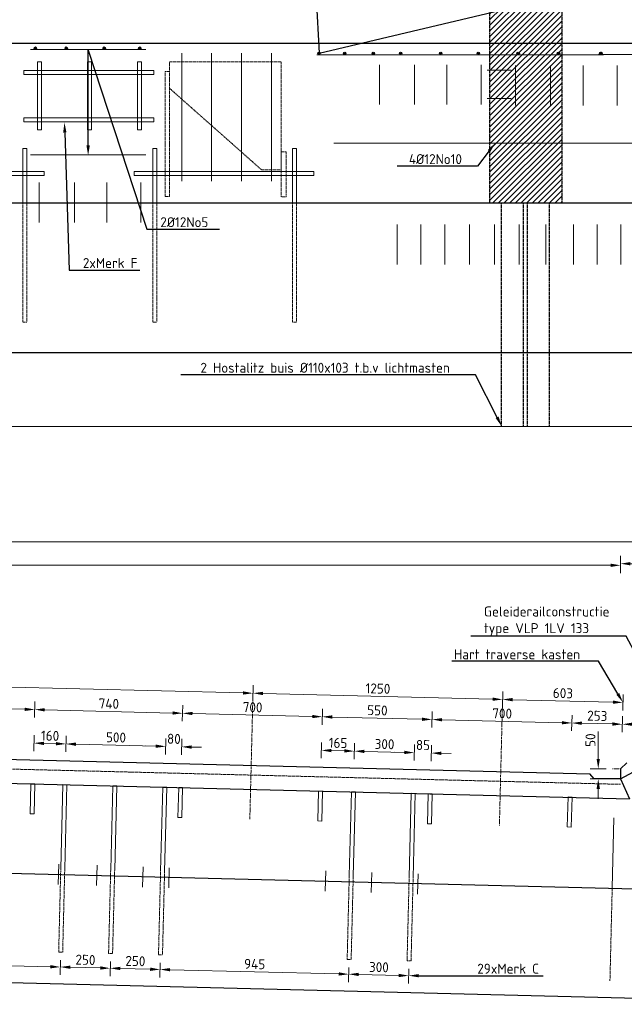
# Model space of a CAD drawing. Header units: millimetres. Extents: x -8028558 to 327273, y -63352 to 83293.
# Tile 167 of 195: x 257876 to 260904, y 4980 to 9914. Entities that reach past the tile are written whole.
import ezdxf
from ezdxf import colors
from ezdxf.entities.mleader import LeaderData, LeaderLine
from ezdxf.math import Vec2, Vec3

# ---------------------------------------------------------------- set-up
doc = ezdxf.new("R2010")
doc.units = ezdxf.units.MM
for name, pattern in [('NLCS-HIDDEN', [4, 2, -2]), ('XX-HART', [13, 4, -2, 1, -2, 4]), ('ZZ-HIDDEN-SO', [4, 2, -2])]:
    doc.linetypes.add(name, pattern=pattern)
for name, color, linetype, lineweight in [('B-CO-BC-BETONVORM-GD', 90, 'Continuous', 25), ('B-CO-BC-BETONVORM-GN', 10, 'ZZ-HIDDEN-SO', 13), ('B-CO-BC-STORTNAAD-GD', 10, 'BC-STORTNAAD', 25), ('B-CO-BC-WAPENING-GD', 130, 'Continuous', 25), ('B-CO-BC-WAPENING_HOOFDWAPENING-G', 170, 'Continuous', 18), ('B-CO-BC-WAPENING_HOOFDWAPENING-GN', 140, 'NLCS-HIDDEN', 13), ('B-CO-KL-OVERIG_MANTELBUIS - CENTREERLIJN-GD', 8, 'NLCS-HIDDEN', 25), ('B-CO-SC-STAALVORM-AD', 252, 'Continuous', 18), ('X-XX-AL-HARTLIJN-G', 7, 'XX-HART', 18), ('X-XX-AL-M', 7, 'Continuous', 18), ('X-XX-AL-VERWIJZING-T25', 7, 'Continuous', 25)]:
    doc.layers.add(name, color=color, linetype=linetype, lineweight=lineweight)
doc.layers.add('B-CO-BC-KABELGOOT-A', color=253, linetype='Continuous', lineweight=25, transparency=0.6)
doc.styles.add('NLCS-ISO-MM20-T25', font='NLCS-ISO.ttf', dxfattribs={"height": 50})
doc.linetypes.add('BC-STORTNAAD', pattern='A,15,-1,[175,NLCS.SHX,S=1,R=0,X=0,Y=0],-1', length=17)
doc.dimstyles.new('NLCS-MM20-T25-PIJL_L0_H4', dxfattribs={"dimscale": 20, "dimtxt": 2.5, "dimasz": 2.5, "dimexe": 2, "dimexo": 2, "dimgap": 0.7, "dimtad": 1, "dimdec": 0, "dimzin": 0, "dimdsep": 46, "dimtxsty": 'NLCS-ISO-MM20-T25', "dimcen": 0, "dimdle": 2, "dimclrd": 256, "dimclre": 256, "dimclrt": 256, "dimadec": 4, "dimazin": 0, "dimtfac": 1, "dimtdec": 3, "dimtofl": 0, "dimtmove": 0, "dimatfit": 3, "dimfxl": 2, "dimfxlon": 1, "dimtfillclr": 256, "dimtolj": 1, "dimtzin": 0, "dimlwd": -1, "dimlwe": -1, "dimarcsym": 0})
pattern_1 = [(45, (0, 0), (-2.828427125, 2.828427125), []), (45, (0, 2.4284), (-2.828427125, 2.828427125), []), (45, (0, 2.5284), (-2.828427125, 2.828427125), []), (45, (0, 2.6284), (-2.828427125, 2.828427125), [])]

# ---------------------------------------------------------------- blocks, each defined once
blk = doc.blocks.new('*D1323')
at = {"layer": 'X-XX-AL-M', "transparency": 16777216}
for p, q in [((260884.5, 7148), (260884.5, 7228)), ((261659.6, 7148), (261659.6, 7228)), ((261609.6, 7188), (260934.5, 7188))]:
    blk.add_line(p, q, dxfattribs=at)
for points in [[(260934.5, 7196.3), (260934.5, 7179.6), (260884.5, 7188)], [(261609.6, 7196.3), (261609.6, 7179.6), (261659.6, 7188)]]:
    blk.add_solid(points, dxfattribs=at)
at = {"layer": 'X-XX-AL-M', "transparency": 16777216, "insert": (261272.1, 7227), "char_height": 50, "attachment_point": 5, "style": 'NLCS-ISO-MM20-T25'}
blk.add_mtext('\\A1;775', dxfattribs=at)
blk = doc.blocks.new('*D965')
at = {"layer": 'X-XX-AL-M', "transparency": 16777216}
for p, q in [((242734.8, 7257.1), (242734.8, 7337.1)), ((262309.8, 7257.1), (262309.8, 7337.1)), ((262259.8, 7297.1), (242784.8, 7297.1))]:
    blk.add_line(p, q, dxfattribs=at)
for points in [[(242784.8, 7305.4), (242784.8, 7288.8), (242734.8, 7297.1)], [(262259.8, 7305.4), (262259.8, 7288.8), (262309.8, 7297.1)]]:
    blk.add_solid(points, dxfattribs=at)
at = {"layer": 'X-XX-AL-M', "transparency": 16777216, "insert": (252522.3, 7336.1), "char_height": 50, "attachment_point": 5, "style": 'NLCS-ISO-MM20-T25'}
blk.add_mtext('\\A1;19575', dxfattribs=at)
blk = doc.blocks.new('*D1324')
at = {"layer": 'X-XX-AL-M', "transparency": 16777216}
for p, q in [((245664.4, 7140), (245664.4, 7220)), ((260884.5, 7140), (260884.5, 7220)), ((260834.5, 7180), (245714.4, 7180))]:
    blk.add_line(p, q, dxfattribs=at)
for points in [[(245714.4, 7188.3), (245714.4, 7171.6), (245664.4, 7180)], [(260834.5, 7188.3), (260834.5, 7171.6), (260884.5, 7180)]]:
    blk.add_solid(points, dxfattribs=at)
at = {"layer": 'X-XX-AL-M', "transparency": 16777216, "insert": (253274.5, 7219), "char_height": 50, "attachment_point": 5, "style": 'NLCS-ISO-MM20-T25'}
blk.add_mtext('\\A1;15220', dxfattribs=at)
blk = doc.blocks.new('*D1326')
at = {"layer": 'X-XX-AL-M', "transparency": 16777216}
for p, q in [((259940.2, 6367.4), (259942.2, 6447.4)), ((260640, 6350), (260642, 6429.9)), ((259991.2, 6406.2), (260591, 6391.2))]:
    blk.add_line(p, q, dxfattribs=at)
for points in [[(259991.4, 6414.5), (259991, 6397.9), (259941.2, 6407.4)], [(260591.2, 6399.5), (260590.8, 6382.9), (260641, 6389.9)]]:
    blk.add_solid(points, dxfattribs=at)
at = {"layer": 'X-XX-AL-M', "transparency": 16777216, "insert": (260292.1, 6437.7), "char_height": 50, "attachment_point": 5, "rotation": 358.5679, "style": 'NLCS-ISO-MM20-T25'}
blk.add_mtext('\\A1;700', dxfattribs=at)
blk = doc.blocks.new('*D1327')
at = {"layer": 'X-XX-AL-M', "transparency": 16777216}
for p, q in [((260640, 6350), (260642, 6429.9)), ((260892.9, 6343.6), (260894.9, 6423.6)), ((260691, 6388.7), (260843.9, 6384.9))]:
    blk.add_line(p, q, dxfattribs=at)
for points in [[(260691.2, 6397), (260690.8, 6380.4), (260641, 6389.9)], [(260844.1, 6393.2), (260843.7, 6376.5), (260893.9, 6383.6)]]:
    blk.add_solid(points, dxfattribs=at)
at = {"layer": 'X-XX-AL-M', "transparency": 16777216, "insert": (260768.4, 6425.8), "char_height": 50, "attachment_point": 5, "rotation": 358.5679, "style": 'NLCS-ISO-MM20-T25'}
blk.add_mtext('\\A1;253', dxfattribs=at)
blk = doc.blocks.new('*D1328')
at = {"layer": 'X-XX-AL-M', "transparency": 16777216}
for p, q in [((259390.4, 6381.2), (259392.4, 6461.2)), ((259891.2, 6408.7), (259441.4, 6419.9)), ((259940.2, 6367.4), (259942.2, 6447.4))]:
    blk.add_line(p, q, dxfattribs=at)
for points in [[(259441.6, 6428.3), (259441.2, 6411.6), (259391.4, 6421.2)], [(259891.4, 6417), (259891, 6400.4), (259941.2, 6407.4)]]:
    blk.add_solid(points, dxfattribs=at)
at = {"layer": 'X-XX-AL-M', "transparency": 16777216, "insert": (259667.3, 6453.3), "char_height": 50, "attachment_point": 5, "rotation": 358.5679, "style": 'NLCS-ISO-MM20-T25'}
blk.add_mtext('\\A1;550', dxfattribs=at)
blk = doc.blocks.new('*D1329')
at = {"layer": 'X-XX-AL-M', "transparency": 16777216}
for p, q in [((258690.6, 6398.7), (258692.6, 6478.7)), ((259341.4, 6422.4), (258741.6, 6437.4)), ((259390.4, 6381.2), (259392.4, 6461.2))]:
    blk.add_line(p, q, dxfattribs=at)
for points in [[(258741.8, 6445.8), (258741.4, 6429.1), (258691.6, 6438.7)], [(259341.6, 6430.8), (259341.2, 6414.1), (259391.4, 6421.2)]]:
    blk.add_solid(points, dxfattribs=at)
at = {"layer": 'X-XX-AL-M', "transparency": 16777216, "insert": (259042.5, 6468.9), "char_height": 50, "attachment_point": 5, "rotation": 358.5679, "style": 'NLCS-ISO-MM20-T25'}
blk.add_mtext('\\A1;700', dxfattribs=at)
blk = doc.blocks.new('*D1330')
at = {"layer": 'X-XX-AL-M', "transparency": 16777216}
for p, q in [((257950.8, 6417.2), (257952.8, 6497.2)), ((258690.6, 6398.7), (258692.6, 6478.7)), ((258641.6, 6439.9), (258001.8, 6455.9))]:
    blk.add_line(p, q, dxfattribs=at)
for points in [[(258002, 6464.2), (258001.6, 6447.6), (257951.8, 6457.2)], [(258641.8, 6448.3), (258641.4, 6431.6), (258691.6, 6438.7)]]:
    blk.add_solid(points, dxfattribs=at)
at = {"layer": 'X-XX-AL-M', "transparency": 16777216, "insert": (258322.7, 6486.9), "char_height": 50, "attachment_point": 5, "rotation": 358.5679, "style": 'NLCS-ISO-MM20-T25'}
blk.add_mtext('\\A1;740', dxfattribs=at)
blk = doc.blocks.new('*D1331')
at = {"layer": 'X-XX-AL-M', "transparency": 16777216}
for p, q in [((257251.1, 6434.7), (257253.1, 6514.6)), ((257901.9, 6458.4), (257302, 6473.4)), ((257950.8, 6417.2), (257952.8, 6497.2))]:
    blk.add_line(p, q, dxfattribs=at)
for points in [[(257302.2, 6481.7), (257301.8, 6465.1), (257252.1, 6474.7)], [(257902.1, 6466.7), (257901.6, 6450.1), (257951.8, 6457.2)]]:
    blk.add_solid(points, dxfattribs=at)
at = {"layer": 'X-XX-AL-M', "transparency": 16777216, "insert": (257602.9, 6504.9), "char_height": 50, "attachment_point": 5, "rotation": 358.5679, "style": 'NLCS-ISO-MM20-T25'}
blk.add_mtext('\\A1;700', dxfattribs=at)
blk = doc.blocks.new('*D966')
at = {"layer": 'X-XX-AL-M', "transparency": 16777216}
for p, q in [((260293, 6468), (260295, 6548)), ((260895.7, 6452.9), (260897.7, 6532.9)), ((260846.7, 6494.2), (260344, 6506.7))]:
    blk.add_line(p, q, dxfattribs=at)
for points in [[(260344.2, 6515.1), (260343.8, 6498.4), (260294, 6508)], [(260846.9, 6502.5), (260846.5, 6485.8), (260896.7, 6492.9)]]:
    blk.add_solid(points, dxfattribs=at)
at = {"layer": 'X-XX-AL-M', "transparency": 16777216, "insert": (260596.3, 6539.4), "char_height": 50, "attachment_point": 5, "rotation": 358.5679, "style": 'NLCS-ISO-MM20-T25'}
blk.add_mtext('\\A1;603', dxfattribs=at)
blk = doc.blocks.new('*D967')
at = {"layer": 'X-XX-AL-M', "transparency": 16777216}
for p, q in [((259043.4, 6499.2), (259045.4, 6579.2)), ((260244, 6509.2), (259094.3, 6537.9)), ((260293, 6467.9), (260295, 6547.9))]:
    blk.add_line(p, q, dxfattribs=at)
for points in [[(259094.6, 6546.2), (259094.1, 6529.6), (259044.4, 6539.2)], [(260244.2, 6517.5), (260243.8, 6500.8), (260294, 6507.9)]]:
    blk.add_solid(points, dxfattribs=at)
at = {"layer": 'X-XX-AL-M', "transparency": 16777216, "insert": (259670.1, 6562.5), "char_height": 50, "attachment_point": 5, "rotation": 358.5679, "style": 'NLCS-ISO-MM20-T25'}
blk.add_mtext('\\A1;1250', dxfattribs=at)
blk = doc.blocks.new('*D968')
at = {"layer": 'X-XX-AL-M', "transparency": 16777216}
for p, q in [((257603.8, 6535.2), (257605.8, 6615.1)), ((258994.4, 6540.4), (257654.8, 6573.9)), ((259043.4, 6499.2), (259045.4, 6579.2))]:
    blk.add_line(p, q, dxfattribs=at)
for points in [[(257655, 6582.2), (257654.6, 6565.6), (257604.8, 6575.2)], [(258994.6, 6548.7), (258994.2, 6532.1), (259044.4, 6539.2)]]:
    blk.add_solid(points, dxfattribs=at)
blk = doc.blocks.new('*D1287')
at = {"layer": 'X-XX-AL-M', "transparency": 16777216}
for p, q in [((259850.9, 6201.4), (259852.9, 6281.4)), ((259936, 6199.3), (259938, 6279.3)), ((259802, 6242.7), (259752, 6243.9)), ((259987, 6238), (260037, 6236.8))]:
    blk.add_line(p, q, dxfattribs=at)
for points in [[(259802.2, 6251), (259801.8, 6234.3), (259851.9, 6241.4)], [(259987.2, 6246.4), (259986.8, 6229.7), (259937, 6239.3)]]:
    blk.add_solid(points, dxfattribs=at)
at = {"layer": 'X-XX-AL-M', "transparency": 16777216, "insert": (259895.5, 6279.3), "char_height": 50, "attachment_point": 5, "rotation": 358.5679, "style": 'NLCS-ISO-MM20-T25'}
blk.add_mtext('\\A1;85', dxfattribs=at)
blk = doc.blocks.new('*D1288')
at = {"layer": 'X-XX-AL-M', "transparency": 16777216}
for p, q in [((259551, 6208.9), (259553, 6288.9)), ((259850.9, 6201.4), (259852.9, 6281.4)), ((259802, 6242.7), (259602, 6247.7))]:
    blk.add_line(p, q, dxfattribs=at)
for points in [[(259602.2, 6256), (259601.8, 6239.3), (259552, 6248.9)], [(259802.2, 6251), (259801.8, 6234.3), (259851.9, 6241.4)]]:
    blk.add_solid(points, dxfattribs=at)
at = {"layer": 'X-XX-AL-M', "transparency": 16777216, "insert": (259703, 6284.1), "char_height": 50, "attachment_point": 5, "rotation": 358.5679, "style": 'NLCS-ISO-MM20-T25'}
blk.add_mtext('\\A1;300', dxfattribs=at)
blk = doc.blocks.new('*D1289')
at = {"layer": 'X-XX-AL-M', "transparency": 16777216}
for p, q in [((259386.2, 6213), (259388.2, 6293)), ((259551, 6208.9), (259553, 6288.9)), ((259502.1, 6250.2), (259437.2, 6251.8))]:
    blk.add_line(p, q, dxfattribs=at)
for points in [[(259437.4, 6260.1), (259437, 6243.4), (259387.2, 6253)], [(259502.3, 6258.5), (259501.8, 6241.8), (259552, 6248.9)]]:
    blk.add_solid(points, dxfattribs=at)
at = {"layer": 'X-XX-AL-M', "transparency": 16777216, "insert": (259470.6, 6290), "char_height": 50, "attachment_point": 5, "rotation": 358.5679, "style": 'NLCS-ISO-MM20-T25'}
blk.add_mtext('\\A1;165', dxfattribs=at)
blk = doc.blocks.new('*D1290')
at = {"layer": 'X-XX-AL-M', "transparency": 16777216}
for p, q in [((258557.4, 6273.8), (258507.5, 6275)), ((258606.4, 6232.5), (258608.4, 6312.5)), ((258686.4, 6230.5), (258688.4, 6310.5)), ((258737.4, 6269.3), (258787.4, 6268))]:
    blk.add_line(p, q, dxfattribs=at)
for points in [[(258557.7, 6282.1), (258557.2, 6265.4), (258607.4, 6272.5)], [(258737.6, 6277.6), (258737.2, 6260.9), (258687.4, 6270.5)]]:
    blk.add_solid(points, dxfattribs=at)
at = {"layer": 'X-XX-AL-M', "transparency": 16777216, "insert": (258648.4, 6310.5), "char_height": 50, "attachment_point": 5, "rotation": 358.5679, "style": 'NLCS-ISO-MM20-T25'}
blk.add_mtext('\\A1;80', dxfattribs=at)
blk = doc.blocks.new('*D1291')
at = {"layer": 'X-XX-AL-M', "transparency": 16777216}
for p, q in [((258106.6, 6245), (258108.6, 6325)), ((258557.4, 6273.8), (258157.6, 6283.8)), ((258606.4, 6232.5), (258608.4, 6312.5))]:
    blk.add_line(p, q, dxfattribs=at)
for points in [[(258157.8, 6292.1), (258157.4, 6275.4), (258107.6, 6285)], [(258557.7, 6282.1), (258557.2, 6265.4), (258607.4, 6272.5)]]:
    blk.add_solid(points, dxfattribs=at)
at = {"layer": 'X-XX-AL-M', "transparency": 16777216, "insert": (258358.5, 6317.8), "char_height": 50, "attachment_point": 5, "rotation": 358.5679, "style": 'NLCS-ISO-MM20-T25'}
blk.add_mtext('\\A1;500', dxfattribs=at)
blk = doc.blocks.new('*D1292')
at = {"layer": 'X-XX-AL-M', "transparency": 16777216}
for p, q in [((257946.6, 6249), (257948.6, 6329)), ((258106.6, 6245), (258108.6, 6325)), ((258057.6, 6286.3), (257997.6, 6287.8))]:
    blk.add_line(p, q, dxfattribs=at)
for points in [[(257997.8, 6296.1), (257997.4, 6279.4), (257947.6, 6289)], [(258057.8, 6294.6), (258057.4, 6277.9), (258107.6, 6285)]]:
    blk.add_solid(points, dxfattribs=at)
at = {"layer": 'X-XX-AL-M', "transparency": 16777216, "insert": (258028.6, 6326), "char_height": 50, "attachment_point": 5, "rotation": 358.5679, "style": 'NLCS-ISO-MM20-T25'}
blk.add_mtext('\\A1;160', dxfattribs=at)
blk = doc.blocks.new('*D1316')
at = {"layer": 'X-XX-AL-M', "transparency": 16777216}
for p, q in [((257140.8, 5224.7), (257138.9, 5151)), ((257189.9, 5189.7), (258029.7, 5168.7)), ((258080.5, 5201.2), (258078.6, 5127.5))]:
    blk.add_line(p, q, dxfattribs=at)
for points in [[(257190.1, 5198), (257189.7, 5181.4), (257139.9, 5190.9)], [(258029.9, 5177), (258029.5, 5160.4), (258079.6, 5167.4)]]:
    blk.add_solid(points, dxfattribs=at)
at = {"layer": 'X-XX-AL-M', "transparency": 16777216, "insert": (257610.8, 5218.2), "char_height": 50, "attachment_point": 5, "rotation": 358.5679, "style": 'NLCS-ISO-MM20-T25'}
blk.add_mtext('\\A1;940', dxfattribs=at)
blk = doc.blocks.new('*D1317')
at = {"layer": 'X-XX-AL-M', "transparency": 16777216}
for p, q in [((258080.5, 5201.2), (258078.6, 5127.5)), ((258330.4, 5195), (258328.6, 5121.2)), ((258129.6, 5166.2), (258279.6, 5162.4))]:
    blk.add_line(p, q, dxfattribs=at)
for points in [[(258129.8, 5174.5), (258129.4, 5157.9), (258079.6, 5167.4)], [(258279.8, 5170.8), (258279.4, 5154.1), (258329.6, 5161.2)]]:
    blk.add_solid(points, dxfattribs=at)
at = {"layer": 'X-XX-AL-M', "transparency": 16777216, "insert": (258205.6, 5203.3), "char_height": 50, "attachment_point": 5, "rotation": 358.5679, "style": 'NLCS-ISO-MM20-T25'}
blk.add_mtext('\\A1;250', dxfattribs=at)
blk = doc.blocks.new('*D1318')
at = {"layer": 'X-XX-AL-M', "transparency": 16777216}
for p, q in [((258330.4, 5195), (258328.6, 5121.2)), ((258580.3, 5188.7), (258578.5, 5115)), ((258379.6, 5159.9), (258529.5, 5156.2))]:
    blk.add_line(p, q, dxfattribs=at)
for points in [[(258379.8, 5168.3), (258379.3, 5151.6), (258329.6, 5161.2)], [(258529.7, 5164.5), (258529.3, 5147.9), (258579.5, 5155)]]:
    blk.add_solid(points, dxfattribs=at)
at = {"layer": 'X-XX-AL-M', "transparency": 16777216, "insert": (258455.5, 5197.1), "char_height": 50, "attachment_point": 5, "rotation": 358.5679, "style": 'NLCS-ISO-MM20-T25'}
blk.add_mtext('\\A1;250', dxfattribs=at)
blk = doc.blocks.new('*D1319')
at = {"layer": 'X-XX-AL-M', "transparency": 16777216}
for p, q in [((258580.3, 5188.7), (258578.5, 5115)), ((258629.5, 5153.7), (259474.1, 5132.6)), ((259524.9, 5165.1), (259523.1, 5091.3))]:
    blk.add_line(p, q, dxfattribs=at)
for points in [[(258629.7, 5162), (258629.3, 5145.4), (258579.5, 5155)], [(259474.3, 5140.9), (259473.9, 5124.3), (259524.1, 5131.3)]]:
    blk.add_solid(points, dxfattribs=at)
at = {"layer": 'X-XX-AL-M', "transparency": 16777216, "insert": (259052.8, 5182.1), "char_height": 50, "attachment_point": 5, "rotation": 358.5679, "style": 'NLCS-ISO-MM20-T25'}
blk.add_mtext('\\A1;945', dxfattribs=at)
blk = doc.blocks.new('*D1320')
at = {"layer": 'X-XX-AL-M', "transparency": 16777216}
for p, q in [((259524.9, 5165.1), (259523.1, 5091.3)), ((259824.9, 5157.6), (259823, 5083.9)), ((259574.1, 5130.1), (259774, 5125.1))]:
    blk.add_line(p, q, dxfattribs=at)
for points in [[(259574.3, 5138.4), (259573.9, 5121.8), (259524.1, 5131.3)], [(259774.2, 5133.4), (259773.8, 5116.8), (259824, 5123.8)]]:
    blk.add_solid(points, dxfattribs=at)
at = {"layer": 'X-XX-AL-M', "transparency": 16777216, "insert": (259675, 5166.6), "char_height": 50, "attachment_point": 5, "rotation": 358.5679, "style": 'NLCS-ISO-MM20-T25'}
blk.add_mtext('\\A1;300', dxfattribs=at)
blk = doc.blocks.new('*D1321')
at = {"layer": 'X-XX-AL-M', "transparency": 16777216}
for p, q in [((260773.2, 6210), (260773.2, 6348)), ((260813.2, 6160), (260733.2, 6160)), ((260813.2, 6109.7), (260733.2, 6109.7)), ((260773.2, 6059.7), (260773.2, 6009.7))]:
    blk.add_line(p, q, dxfattribs=at)
for points in [[(260764.8, 6210), (260781.5, 6210), (260773.2, 6160)], [(260764.8, 6059.7), (260781.5, 6059.7), (260773.2, 6109.7)]]:
    blk.add_solid(points, dxfattribs=at)
at = {"layer": 'X-XX-AL-M', "transparency": 16777216, "insert": (260734.2, 6304), "char_height": 50, "attachment_point": 5, "rotation": 90, "style": 'NLCS-ISO-MM20-T25'}
blk.add_mtext('\\A1;50', dxfattribs=at)

msp = doc.modelspace()

# ---------------------------------------------------------------- hatches: boundary and pattern name
at = {"layer": 'B-CO-BC-BETONVORM-GD', "true_color": 0x939598}
h = msp.add_hatch(color=252, dxfattribs=at)
h.dxf.hatch_style = 1
h.paths.add_polyline_path([(259369.3, 9744.4, 1), (259381.3, 9744.4, 1)])
h = msp.add_hatch(color=252, dxfattribs=at)
h.dxf.hatch_style = 1
h.paths.add_polyline_path([(259497.7, 9744.9, 1), (259509.7, 9744.9, 1)])
h = msp.add_hatch(color=252, dxfattribs=at)
h.dxf.hatch_style = 1
h.paths.add_polyline_path([(259640.8, 9744.9, 1), (259652.8, 9744.9, 1)])
h = msp.add_hatch(color=252, dxfattribs=at)
h.dxf.hatch_style = 1
h.paths.add_polyline_path([(259777.2, 9744.4, 1), (259789.2, 9744.4, 1)])
h = msp.add_hatch(color=252, dxfattribs=at)
h.dxf.hatch_style = 1
h.paths.add_polyline_path([(259978.6, 9744.4, 1), (259990.6, 9744.4, 1)])
h = msp.add_hatch(color=252, dxfattribs=at)
h.dxf.hatch_style = 1
h.paths.add_polyline_path([(260166.7, 9744.4, 1), (260178.7, 9744.4, 1)])
h = msp.add_hatch(color=252, dxfattribs=at)
h.dxf.hatch_style = 1
h.paths.add_polyline_path([(260366.1, 9744.4, 1), (260378.1, 9744.4, 1)])
h = msp.add_hatch(color=252, dxfattribs=at)
h.dxf.hatch_style = 1
h.paths.add_polyline_path([(260568.1, 9744.4, 1), (260580.1, 9744.4, 1)])
h = msp.add_hatch(color=252, dxfattribs=at)
h.dxf.hatch_style = 1
h.paths.add_polyline_path([(260780.1, 9744.7, 1), (260792.1, 9744.7, 1)])
h = msp.add_hatch(color=252, dxfattribs=at)
h.dxf.hatch_style = 1
h.paths.add_polyline_path([(260781.4, 9744.4, 1), (260793.4, 9744.4, 1)])
at = {"layer": 'B-CO-BC-KABELGOOT-A'}
h = msp.add_hatch(dxfattribs=at)
h.set_pattern_fill('ACO-BETON_GEWAPEND-SODMM', color=256, scale=10, pattern_type=2)
h.set_pattern_definition([(45, (0, 0), (-14.1421356, 14.1421356), [])])
h.paths.add_polyline_path([(260590.1, 8994.7), (260230.1, 8994.7), (260230.1, 10580.4), (258516.1, 10580.4), (258516.1, 11834), (258516.1, 12738.8), (258876.1, 12738.8), (258876.1, 11834), (258876.1, 10940.4), (260590.1, 10940.4)])
at = {"layer": 'B-CO-SC-STAALVORM-AD'}
h = msp.add_hatch(dxfattribs=at)
h.set_pattern_fill('ACO-STAAL', color=256, pattern_type=2)
h.set_pattern_definition(pattern_1)
h.paths.add_polyline_path([(257960.7, 9770.9, 1), (257948.7, 9770.9, 1)])
h = msp.add_hatch(dxfattribs=at)
h.set_pattern_fill('ACO-STAAL', color=256, pattern_type=2)
h.set_pattern_definition(pattern_1)
h.paths.add_polyline_path([(258115.4, 9770.9, 1), (258103.4, 9770.9, 1)])
h = msp.add_hatch(dxfattribs=at)
h.set_pattern_fill('ACO-STAAL', color=256, pattern_type=2)
h.set_pattern_definition(pattern_1)
h.paths.add_polyline_path([(258305.4, 9770.9, 1), (258293.4, 9770.9, 1)])
h = msp.add_hatch(dxfattribs=at)
h.set_pattern_fill('ACO-STAAL', color=256, pattern_type=2)
h.set_pattern_definition(pattern_1)
h.paths.add_polyline_path([(258483.7, 9770.9, 1), (258471.7, 9770.9, 1)])

# ---------------------------------------------------------------- linework, layer by layer
at = {"layer": 'B-CO-BC-BETONVORM-GD', "flags": 128}
for points in [[(262329.6, 9794.7), (243104.6, 9794.7)], [(262329.6, 8994.7), (242955.6, 8994.7)], [(244180.6, 8246.4), (262329.6, 8246.4)], [(244914.4, 7875.3), (262329.6, 7876.9)], [(244935.4, 7875.3), (262329.6, 7876.9)], [(245640.4, 6512.5), (260730.2, 6135.3)], [(242729.6, 6465.3), (260928.8, 6010.3)], [(260916.7, 6190.5), (260884.5, 6160)], [(260884.6, 6109.7), (261040.2, 6194.2)], [(260752.8, 6109.7), (260730.2, 6135.3)], [(260884.5, 6160), (260884.6, 6109.7)], [(260884.6, 6109.7), (260752.8, 6109.7)], [(260884.6, 6109.7), (260928.8, 6010.3)], [(262109.8, 4980.5), (242704.6, 5465.6)]]:
    msp.add_lwpolyline(points, dxfattribs=at)
at = {"layer": 'B-CO-BC-BETONVORM-GN', "flags": 128}
msp.add_lwpolyline([(245630.6, 6464), (260884.6, 6082.7)], dxfattribs=at)
at = {"layer": 'B-CO-BC-STORTNAAD-GD', "flags": 128}
msp.add_lwpolyline([(242718.4, 6015.4), (261959.6, 5534.4)], dxfattribs=at)
at = {"layer": 'B-CO-BC-WAPENING-GD'}
for centre in [(257954.7, 9770.9), (258109.4, 9770.9), (258299.4, 9770.9), (258477.7, 9770.9), (259375.3, 9744.4), (259503.7, 9744.9), (259646.8, 9744.9), (259783.2, 9744.4), (259984.6, 9744.4), (260172.7, 9744.4), (260372.1, 9744.4), (260574.1, 9744.4), (260786.1, 9744.7), (260787.4, 9744.4)]:
    msp.add_circle(centre, 6, dxfattribs=at)
at = {"layer": 'B-CO-BC-WAPENING_HOOFDWAPENING-G', "flags": 128}
for points in [[(258508.5, 9764.8), (257929.6, 9764.8)], [(258687.4, 9104.2), (258687.4, 9745.8)], [(258837.4, 9104.2), (258837.4, 9745.8)], [(258987.4, 9104.2), (258987.4, 9745.8)], [(259137.4, 9104.2), (259137.4, 9745.8)], [(260799.5, 9738.4), (259363.9, 9738.4)], [(262210.3, 9738.7), (260774.8, 9738.7)], [(259677.5, 9688.3), (259677.5, 9488.3)], [(259853, 9688.3), (259853, 9488.3)], [(260015.7, 9688.3), (260015.7, 9488.3)], [(260186.3, 9688.3), (260186.3, 9488.3)], [(260359, 9684.3), (260359, 9484.3)], [(260534.5, 9684.3), (260534.5, 9484.3)], [(260697.1, 9684.3), (260697.1, 9484.3)], [(260867.8, 9684.3), (260867.8, 9484.3)], [(260216.5, 9661.4), (260336.5, 9661.4)], [(260216.5, 9519.3), (260336.5, 9519.3)], [(260764.3, 9295.7), (259449.4, 9295.7)], [(262175.1, 9295.9), (260764.3, 9295.7)], [(257912.4, 9268.3), (257892.4, 9268.3)], [(257892.4, 9268.3), (257892.4, 8998.3)], [(257912.4, 9268.3), (257912.4, 8998.3)], [(258508.5, 9237.1), (257929.6, 9237.1)], [(258562.6, 9268.3), (258542.6, 9268.3)], [(258542.6, 9268.3), (258542.6, 8998.3)], [(258562.6, 9268.3), (258562.6, 8998.3)], [(259242.4, 9268.3), (259242.4, 8998.3)], [(259262.4, 9268.3), (259242.4, 9268.3)], [(259262.4, 9268.3), (259262.4, 8998.3)], [(257974.5, 9098.3), (257974.5, 8898.3)], [(258150, 9098.3), (258150, 8898.3)], [(258312.7, 9098.3), (258312.7, 8898.3)], [(258483.3, 9098.3), (258483.3, 8898.3)], [(259766.6, 8887.9), (259766.6, 8687.9)], [(259885.5, 8887.9), (259885.5, 8687.9)], [(260004.3, 8887.9), (260004.3, 8687.9)], [(260128.2, 8887.9), (260128.2, 8687.9)], [(260254, 8887.9), (260254, 8687.9)], [(260377.5, 8887.9), (260377.5, 8687.9)], [(260510.8, 8887.9), (260510.8, 8687.9)], [(260648.6, 8887.9), (260648.6, 8687.9)], [(260767.4, 8887.9), (260767.4, 8687.9)], [(260886.2, 8887.9), (260886.2, 8687.9)], [(257928.8, 5935.2), (257932.5, 6085.2)], [(257932.5, 6085.2), (257952.5, 6084.7)], [(257948.8, 5934.7), (257952.5, 6084.7)], [(258081.9, 5659.7), (258092.5, 6081.2)], [(258092.5, 6081.2), (258112.5, 6080.7)], [(258101.9, 5659.2), (258112.5, 6080.7)], [(258331.9, 5653.4), (258342.4, 6075)], [(258342.4, 6075), (258362.4, 6074.5)], [(258351.9, 5652.9), (258362.4, 6074.5)], [(258581.8, 5647.2), (258592.3, 6068.7)], [(258592.3, 6068.7), (258612.3, 6068.2)], [(258601.8, 5646.7), (258612.3, 6068.2)], [(258668.6, 5916.8), (258672.3, 6066.7)], [(258672.3, 6066.7), (258692.3, 6066.2)], [(258688.5, 5916.3), (258692.3, 6066.2)], [(259368.3, 5899.3), (259372.1, 6049.2)], [(259372.1, 6049.2), (259392.1, 6048.7)], [(259372.1, 6049.2), (259392.1, 6048.7)], [(259388.3, 5898.8), (259392.1, 6048.7)], [(259526.4, 5623.5), (259536.9, 6045.1)], [(259536.9, 6045.1), (259556.9, 6044.6)], [(259546.4, 5623), (259556.9, 6044.6)], [(259826.3, 5616), (259836.9, 6037.6)], [(259836.9, 6037.6), (259856.8, 6037.1)], [(259846.3, 5615.5), (259856.8, 6037.1)], [(259918.2, 5885.5), (259921.9, 6035.5)], [(259921.9, 6035.5), (259941.9, 6035)], [(259938.2, 5885), (259941.9, 6035)], [(260618, 5869.3), (260621.7, 6019.2)], [(260621.7, 6019.2), (260641.7, 6018.7)], [(260638, 5868.8), (260641.7, 6018.7)], [(257928.8, 5935.2), (257948.8, 5934.7)], [(258668.6, 5916.8), (258688.5, 5916.3)], [(259368.3, 5899.3), (259388.3, 5898.8)], [(259918.2, 5885.5), (259938.2, 5885)], [(260850.6, 5914.2), (260843, 5563.1)], [(260618, 5869.3), (260638, 5868.8)], [(258069.4, 5580.9), (258071.9, 5682.3)], [(258261.1, 5575.4), (258263.6, 5676.8)], [(258491.4, 5567.9), (258493.9, 5669.3)], [(258622.7, 5563.3), (258625.2, 5664.6)], [(259406, 5547.5), (259408.6, 5648.9)], [(259636.3, 5540), (259638.8, 5641.4)], [(259868.2, 5532.8), (259870.7, 5634.2)]]:
    msp.add_lwpolyline(points, dxfattribs=at)
at = {"layer": 'B-CO-BC-WAPENING_HOOFDWAPENING-G'}
for points in [[(257985.5, 9702.4), (257965.5, 9702.4), (257965.5, 9362.4), (257985.5, 9362.4)], [(258235.5, 9702.4), (258215.5, 9702.4), (258215.5, 9362.4), (258235.5, 9362.4)], [(258485.5, 9702.4), (258465.5, 9702.4), (258465.5, 9362.4), (258485.5, 9362.4)], [(258547.4, 9659.8), (257897.4, 9659.8), (257897.4, 9639.8), (258547.4, 9639.8)], [(258547.4, 9422.3), (257897.4, 9422.3), (257897.4, 9402.3), (258547.4, 9402.3)], [(257999.4, 9153.3), (257099.4, 9153.3), (257099.4, 9133.3), (257999.4, 9133.3)], [(259349.4, 9153.3), (258449.4, 9153.3), (258449.4, 9133.3), (259349.4, 9133.3)]]:
    msp.add_lwpolyline(points, close=True, dxfattribs=at)
at = {"layer": 'B-CO-BC-WAPENING_HOOFDWAPENING-GN', "flags": 128}
for points in [[(258626.4, 9653.9), (258626.4, 9702.6)], [(258626.4, 9702.6), (259185, 9702.6)], [(259185, 9702.6), (259185, 9161.3)], [(259087.7, 9161.3), (258626.4, 9570.1)], [(259185, 9161.3), (259087.7, 9161.3)], [(257892.4, 8398.3), (257892.4, 8998.3)], [(257912.4, 8998.3), (257912.4, 8398.3)], [(258542.6, 8398.3), (258542.6, 8998.3)], [(258562.6, 8998.3), (258562.6, 8398.3)], [(259242.4, 8398.3), (259242.4, 8998.3)], [(259262.4, 8998.3), (259262.4, 8398.3)], [(257912.4, 8398.3), (257892.4, 8398.3)], [(258562.6, 8398.3), (258542.6, 8398.3)], [(259262.4, 8398.3), (259242.4, 8398.3)], [(258081.9, 5659.7), (258071.5, 5241.5)], [(258101.9, 5659.2), (258091.5, 5241)], [(258331.9, 5653.4), (258321.4, 5235.2)], [(258351.9, 5652.9), (258341.4, 5234.7)], [(258581.8, 5647.2), (258571.3, 5229)], [(258601.8, 5646.7), (258591.3, 5228.5)], [(259526.4, 5623.5), (259516, 5205.4)], [(259546.4, 5623), (259535.9, 5204.9)], [(259826.3, 5616), (259815.9, 5197.9)], [(259846.3, 5615.5), (259835.9, 5197.4)], [(260843, 5563.1), (260831.7, 5097.5)], [(258071.5, 5241.5), (258091.5, 5241)], [(258321.4, 5235.2), (258341.4, 5234.7)], [(258571.3, 5229), (258591.3, 5228.5)], [(259516, 5205.4), (259535.9, 5204.9)], [(259815.9, 5197.9), (259835.9, 5197.4)]]:
    msp.add_lwpolyline(points, dxfattribs=at)
at = {"layer": 'B-CO-BC-WAPENING_HOOFDWAPENING-GN'}
for points in [[(258604.1, 9027.9), (258626.4, 9027.9), (258626.4, 9653.9), (258604.1, 9653.9)], [(259185, 9251.7), (259210.3, 9251.7), (259210.3, 9025.8), (259185, 9025.8)]]:
    msp.add_lwpolyline(points, close=True, dxfattribs=at)
at = {"layer": 'B-CO-KL-OVERIG_MANTELBUIS - CENTREERLIJN-GD', "flags": 128}
msp.add_lwpolyline([(260590.1, 8994.7), (260230.1, 8994.7), (260230.1, 10580.4), (258516.1, 10580.4), (258516.1, 11834), (258516.1, 12738.8), (258876.1, 12738.8), (258876.1, 11834), (258876.1, 10940.4), (260590.1, 10940.4)], close=True, dxfattribs=at)
for points in [[(260289.3, 7876.7), (260289.3, 8994.7)], [(260399.3, 7876.7), (260399.3, 8994.7)], [(260419.3, 7876.7), (260419.3, 8994.7)], [(260529.3, 7876.8), (260529.3, 8994.7)]]:
    msp.add_lwpolyline(points, dxfattribs=at)
at = {"layer": 'X-XX-AL-HARTLIJN-G', "flags": 128}
for points in [[(259028.6, 5907.8), (259044.4, 6539.2)], [(260278.2, 5876.5), (260294, 6508)], [(260884.5, 6160), (260845.2, 6160)]]:
    msp.add_lwpolyline(points, dxfattribs=at)

# ---------------------------------------------------------------- dimensions: what is measured, and where the dimension line sits
at = {"layer": 'X-XX-AL-M'}
for base, p1, p2, picture, middle in [((242734.8, 7297.1), (262309.8, 6811.5), (242734.8, 6693.9), '*D965', (252522.3, 7336.1)), ((260884.5, 7188), (261659.6, 6212.7), (260884.5, 6160), '*D1323', (261272.1, 7227)), ((245664.4, 7180), (260884.5, 6160), (245664.4, 6562), '*D1324', (253274.5, 7219))]:
    dim = msp.add_linear_dim(base=base, p1=p1, p2=p2, dimstyle='NLCS-MM20-T25-PIJL_L0_H4', dxfattribs=at)
    dim.commit()
    dim.dimension.update_dxf_attribs({"geometry": picture, "text_midpoint": middle})
dim = msp.add_linear_dim(base=(257604.8, 6575.2), p1=(259032.3, 6057.7), p2=(257592.8, 6093.7), angle=358.5679, text=' ', dimstyle='NLCS-MM20-T25-PIJL_L0_H4', dxfattribs=at)
dim.commit()
dim.dimension.update_dxf_attribs({"geometry": '*D968', "text_midpoint": (258324.6, 6557.2)})
for base, p1, p2, angle, picture, middle in [((259044.4, 6539.2), (260281.9, 6026.5), (259032.3, 6057.7), 358.5679, '*D967', (259670.1, 6562.5)), ((257252.1, 6474.7), (257942.5, 6085), (257242.8, 6102.4), 358.5679, '*D1331', (257602.9, 6504.9)), ((257951.8, 6457.2), (258682.3, 6066.5), (257942.5, 6085), 358.5679, '*D1330', (258322.7, 6486.9)), ((258691.6, 6438.7), (259382.1, 6049), (258682.3, 6066.5), 358.5679, '*D1329', (259042.5, 6468.9)), ((259391.4, 6421.2), (259931.9, 6035.2), (259382.1, 6049), 358.5679, '*D1328', (259667.3, 6453.3)), ((260641, 6389.9), (259931.9, 6035.2), (260631.7, 6019), 358.5679, '*D1326', (260292.1, 6437.7)), ((260893.9, 6383.6), (260631.7, 6019), (260884.6, 6011.4), 358.5679, '*D1327', (260768.4, 6425.8)), ((257947.6, 6289), (258102.5, 6081), (257942.5, 6085), 358.5679, '*D1292', (258028.6, 6326)), ((258107.6, 6285), (258602.3, 6068.5), (258102.5, 6081), 358.5679, '*D1291', (258358.5, 6317.8)), ((259387.2, 6253), (259546.9, 6044.8), (259382.1, 6049), 358.5679, '*D1289', (259470.6, 6290)), ((259552, 6248.9), (259846.8, 6037.3), (259546.9, 6044.8), 358.5679, '*D1288', (259703, 6284.1)), ((260773.2, 6160), (260884.6, 6109.7), (260884.5, 6160), 90, '*D1321', (260734.2, 6304)), ((258079.6, 5167.4), (257141.8, 5264.7), (258081.5, 5241.2), 178.5679, '*D1316', (257610.8, 5218.2)), ((258329.6, 5161.2), (258081.5, 5241.2), (258331.4, 5235), 178.5679, '*D1317', (258205.6, 5203.3)), ((258579.5, 5155), (258331.4, 5235), (258581.3, 5228.7), 178.5679, '*D1318', (258455.5, 5197.1)), ((259524.1, 5131.3), (258581.3, 5228.7), (259525.9, 5205.1), 178.5679, '*D1319', (259052.8, 5182.1)), ((259824, 5123.8), (259525.9, 5205.1), (259825.9, 5197.6), 178.5679, '*D1320', (259675, 5166.6))]:
    dim = msp.add_linear_dim(base=base, p1=p1, p2=p2, angle=angle, dimstyle='NLCS-MM20-T25-PIJL_L0_H4', dxfattribs=at)
    dim.commit()
    dim.dimension.update_dxf_attribs({"geometry": picture, "text_midpoint": middle})
dim = msp.add_aligned_dim(p1=(260884.6, 6011.4), p2=(260281.9, 6026.5), distance=-481.7, dimstyle='NLCS-MM20-T25-PIJL_L0_H4', dxfattribs=at)
dim.commit()
dim.dimension.update_dxf_attribs({"geometry": '*D966', "text_midpoint": (260596.3, 6539.4)})
for base, p1, p2, angle, picture, middle, dimtype in [((258607.4, 6272.5), (258682.3, 6066.5), (258602.3, 6068.5), 358.5679, '*D1290', (258647.4, 6271.5), 160), ((259851.9, 6241.4), (259931.9, 6035.2), (259846.8, 6037.3), 178.5679, '*D1287', (259894.5, 6240.3), 161)]:
    dim = msp.add_linear_dim(base=base, p1=p1, p2=p2, angle=angle, dimstyle='NLCS-MM20-T25-PIJL_L0_H4', dxfattribs=at)
    dim.commit()
    dim.dimension.update_dxf_attribs({"geometry": picture, "text_midpoint": middle, "dimtype": dimtype})

# ---------------------------------------------------------------- leaders
at = {"layer": 'X-XX-AL-VERWIJZING-T25'}
ml = msp.add_multileader_mtext('Standard', dxfattribs=at)
ml.set_content('Stekken 2x16Ø12-200No4', color=256, style='NLCS-ISO-MM20-T25')
ml.set_leader_properties(color=256, linetype='ByLayer', lineweight=-1)
ml.build(insert=Vec2(0, 0))
ml.multileader.update_dxf_attribs({"text_left_attachment_type": 5, "text_right_attachment_type": 5, "dogleg_length": 50, "arrow_head_size": 50})
ctx = ml.context
ctx.base_point, ctx.char_height, ctx.arrow_head_size, ctx.landing_gap_size, ctx.plane_origin = Vec3(259910.1, 10073.8), 50, 50, 18, Vec3(259339.4, 10411.7)
ctx.left_attachment, ctx.right_attachment = 5, 5
notes = []
notes.append((ctx, [(1, (1, 1, 0), (260756.1, 10073.8), (-1, 0), 50, [(1, [(259339.4, 10411.7), (259375, 9745.2)], 0, []), (3, [(262163.5, 10411.8), (262197.1, 9746.3)], 0, [])])]))
ctx.mtext.insert, ctx.mtext.flow_direction = Vec3(259928.1, 10133.8), 5
ml = msp.add_multileader_mtext('Standard', dxfattribs=at)
ml.set_content('2Ø12No5', color=256, style='NLCS-ISO-MM20-T25')
ml.set_leader_properties(color=256, linetype='ByLayer', lineweight=-1)
ml.build(insert=Vec2(0, 0))
ml.multileader.update_dxf_attribs({"text_left_attachment_type": 5, "text_right_attachment_type": 5, "dogleg_length": 50, "arrow_head_size": 50})
ctx = ml.context
ctx.base_point, ctx.char_height, ctx.arrow_head_size, ctx.landing_gap_size, ctx.plane_origin = Vec3(258562.4, 8864.2), 50, 50, 18, Vec3(258219, 9233.4)
ctx.left_attachment, ctx.right_attachment = 5, 5
notes.append((ctx, [(0, (1, 1, 0), (258512.4, 8864.2), (1, 0), 50, [(1, [(258219, 9233.4), (258219, 9761.2)], 0, [])])]))
ctx.mtext.insert, ctx.mtext.flow_direction = Vec3(258580.4, 8924.2), 5
ml = msp.add_multileader_mtext('Standard', dxfattribs=at)
ml.set_content('2xMerk F', color=256, style='NLCS-ISO-MM20-T25')
ml.set_leader_properties(color=256, linetype='ByLayer', lineweight=-1)
ml.build(insert=Vec2(0, 0))
ml.multileader.update_dxf_attribs({"text_left_attachment_type": 5, "text_right_attachment_type": 5, "dogleg_length": 50, "arrow_head_size": 50})
ctx = ml.context
ctx.base_point, ctx.char_height, ctx.arrow_head_size, ctx.landing_gap_size, ctx.plane_origin = Vec3(258174.6, 8659.4), 50, 50, 18, Vec3(257985.5, 9398.6)
ctx.left_attachment, ctx.right_attachment = 5, 5
notes.append((ctx, [(0, (1, 1, 0), (258124.6, 8659.4), (1, 0), 50, [(0, [(258100.5, 9398.6)], 0, [])])]))
ctx.mtext.insert, ctx.mtext.flow_direction = Vec3(258192.6, 8719.4), 5
ml = msp.add_multileader_mtext('Standard', dxfattribs=at)
ml.set_content('4Ø12No10', color=256, style='NLCS-ISO-MM20-T25')
ml.set_leader_properties(color=256, linetype='ByLayer', lineweight=-1)
ml.build(insert=Vec2(0, 0))
ml.multileader.update_dxf_attribs({"text_left_attachment_type": 5, "text_right_attachment_type": 5, "dogleg_length": 50, "arrow_head_size": 50})
ctx = ml.context
ctx.base_point, ctx.char_height, ctx.arrow_head_size, ctx.landing_gap_size, ctx.plane_origin = Vec3(259807.2, 9180.2), 50, 50, 18, Vec3(260276.5, 9519.3)
ctx.left_attachment, ctx.right_attachment = 5, 5
notes.append((ctx, [(1, (1, 1, 0), (260168.2, 9180.2), (-1, 0), 50, [(0, [(260256.8, 9295.7)], 0, [])])]))
ctx.mtext.insert, ctx.mtext.flow_direction = Vec3(259825.2, 9240.2), 5
ml = msp.add_multileader_mtext('Standard', dxfattribs=at)
ml.set_content('2 Hostalitz buis Ø110x103 t.b.v lichtmasten  ', color=256, style='NLCS-ISO-MM20-T25')
ml.set_leader_properties(color=256, linetype='ByLayer', lineweight=-1)
ml.build(insert=Vec2(0, 0))
ml.multileader.update_dxf_attribs({"text_left_attachment_type": 5, "text_right_attachment_type": 5, "dogleg_length": 50, "arrow_head_size": 50})
ctx = ml.context
ctx.base_point, ctx.char_height, ctx.arrow_head_size, ctx.landing_gap_size, ctx.plane_origin = Vec3(258763.3, 8134.8), 50, 50, 18, Vec3(260289.3, 7876.7)
ctx.left_attachment, ctx.right_attachment = 5, 5
notes.append((ctx, [(1, (1, 1, 0), (260159.3, 8134.8), (-1, 0), 50, [(0, [(260289.3, 7876.7)], 0, [])])]))
ctx.mtext.insert, ctx.mtext.flow_direction = Vec3(258781.3, 8194.8), 5
ml = msp.add_multileader_mtext('Standard', dxfattribs=at)
ml.set_content('Geleiderailconstructie\\Ptype VLP 1LV 133 ', color=256, style='NLCS-ISO-MM20-T25')
ml.set_leader_properties(color=256, linetype='ByLayer', lineweight=-1)
ml.build(insert=Vec2(0, 0))
ml.multileader.update_dxf_attribs({"text_left_attachment_type": 5, "text_right_attachment_type": 5, "dogleg_length": 50, "arrow_head_size": 50})
ctx = ml.context
ctx.base_point, ctx.char_height, ctx.arrow_head_size, ctx.landing_gap_size, ctx.plane_origin = Vec3(260182.7, 6825.2), 50, 50, 18, Vec3(261214.5, 6253.5)
ctx.left_attachment, ctx.right_attachment = 5, 5
notes.append((ctx, [(0, (1, 1, 0), (260913.7, 6825.2), (-1, 0), 50, [(0, [(261214.5, 6253.5)], 0, [])])]))
ctx.mtext.insert, ctx.mtext.flow_direction = Vec3(260200.7, 6973.5), 5
ml = msp.add_multileader_mtext('Standard', dxfattribs=at)
ml.set_content('Hart traverse kasten ', color=256, style='NLCS-ISO-MM20-T25')
ml.set_leader_properties(color=256, linetype='ByLayer', lineweight=-1)
ml.build(insert=Vec2(0, 0))
ml.multileader.update_dxf_attribs({"text_left_attachment_type": 5, "text_right_attachment_type": 5, "dogleg_length": 50, "arrow_head_size": 50})
ctx = ml.context
ctx.base_point, ctx.char_height, ctx.arrow_head_size, ctx.landing_gap_size, ctx.plane_origin = Vec3(260033.3, 6698.9), 50, 50, 18, Vec3(260896.7, 6492.9)
ctx.left_attachment, ctx.right_attachment = 5, 5
notes.append((ctx, [(1, (1, 1, 0), (260774.3, 6698.9), (-1, 0), 50, [(0, [(260896.7, 6492.9)], 0, [])])]))
ctx.mtext.insert, ctx.mtext.flow_direction = Vec3(260051.3, 6758.9), 5
ml = msp.add_multileader_mtext('Standard', dxfattribs=at)
ml.set_content("22xMerk B'", color=256, style='NLCS-ISO-MM20-T25')
ml.set_leader_properties(color=256, linetype='ByLayer', lineweight=-1)
ml.build(insert=Vec2(0, 0))
ml.multileader.update_dxf_attribs({"text_left_attachment_type": 5, "text_right_attachment_type": 5, "dogleg_length": 50, "arrow_head_size": 50})
ctx = ml.context
ctx.base_point, ctx.char_height, ctx.arrow_head_size, ctx.landing_gap_size, ctx.plane_origin = Vec3(261150.5, 6383.6), 50, 50, 18, Vec3(260893.9, 6383.6)
ctx.left_attachment, ctx.right_attachment = 5, 5
notes.append((ctx, [(0, (1, 1, 0), (261100.5, 6383.6), (1, 0), 50, [(0, [(260893.9, 6383.6)], 0, [])])]))
ctx.mtext.insert, ctx.mtext.flow_direction = Vec3(261168.5, 6443.6), 5
ml = msp.add_multileader_mtext('Standard', dxfattribs=at)
ml.set_content('29xMerk C', color=256, style='NLCS-ISO-MM20-T25')
ml.set_leader_properties(color=256, linetype='ByLayer', lineweight=-1)
ml.build(insert=Vec2(0, 0))
ml.multileader.update_dxf_attribs({"text_left_attachment_type": 5, "text_right_attachment_type": 5, "dogleg_length": 50, "arrow_head_size": 50})
ctx = ml.context
ctx.base_point, ctx.char_height, ctx.arrow_head_size, ctx.landing_gap_size, ctx.plane_origin = Vec3(260149.6, 5123.8), 50, 50, 18, Vec3(259824, 5123.8)
ctx.left_attachment, ctx.right_attachment = 5, 5
notes.append((ctx, [(0, (1, 1, 0), (260099.6, 5123.8), (1, 0), 50, [(0, [(259824, 5123.8)], 0, [])])]))
ctx.mtext.insert, ctx.mtext.flow_direction = Vec3(260167.6, 5183.8), 5
for ctx, leaders in notes:
    for number, flags, end, landing, length, lines in leaders:
        leader = LeaderData()
        leader.index, (leader.has_last_leader_line, leader.has_dogleg_vector, leader.attachment_direction) = number, flags
        leader.last_leader_point, leader.dogleg_vector, leader.dogleg_length = Vec3(end), Vec3(landing), length
        for number, points, colour, breaks in lines:
            line = LeaderLine()
            line.index, line.vertices, line.color, line.breaks = number, Vec3.list(points), colors.encode_raw_color(colour), breaks
            leader.lines.append(line)
        ctx.leaders.append(leader)

doc.saveas('drawing.dxf')
